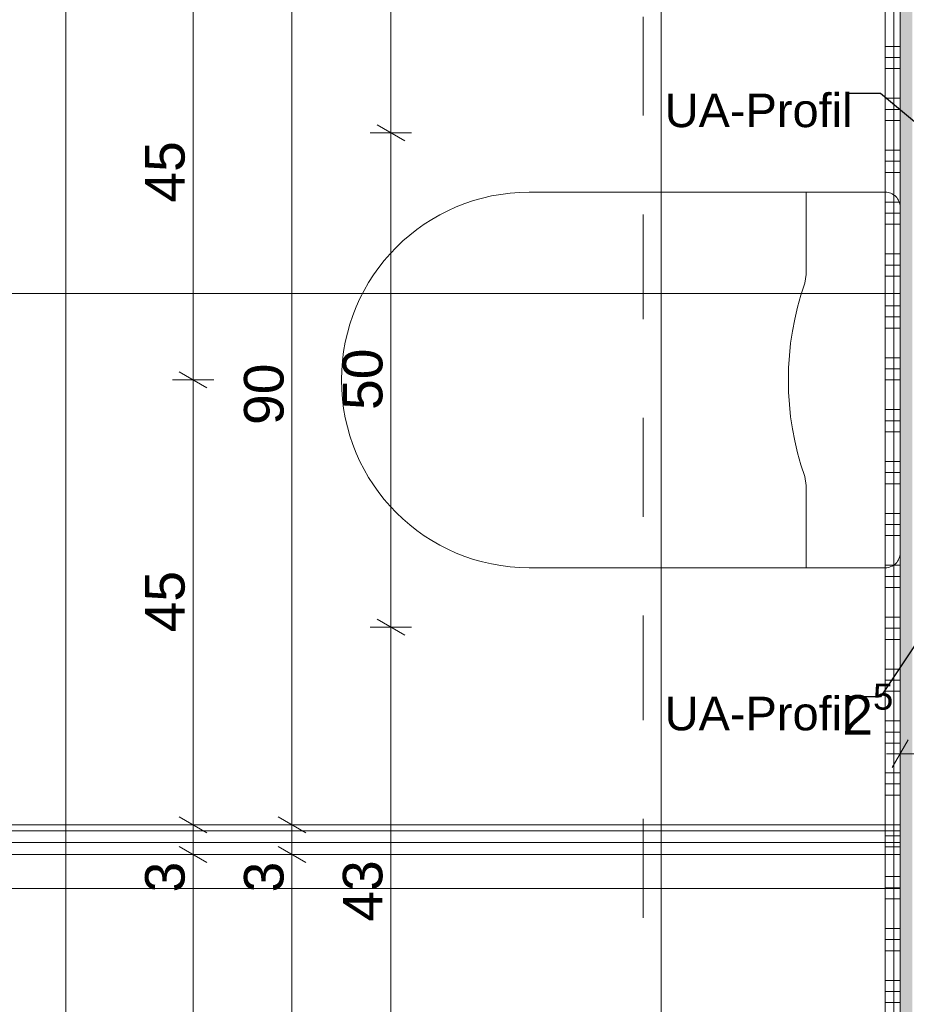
# Model space of a CAD drawing. Header units: metres. Extents: x -3.5 to 65.3, y -10.9 to 16.7.
# Tile 94 of 145: x 43.1 to 44, y 1.7 to 2.7. Entities that reach past the tile are written whole.
import ezdxf

# ---------------------------------------------------------------- set-up
doc = ezdxf.new("R2010")
doc.units = ezdxf.units.M
doc.header["$MEASUREMENT"] = 0
doc.linetypes.add('Strichlinie doppelt', pattern=[0.218722, 0.105833, -0.042333, 0.028222, -0.042333])
for name, color, linetype in [('102 - Bemaßung_ Beschriftung.Detail_ Ausschnitt', 7, 'Continuous'), ('451 - Universal.Achsen Raster', 7, 'Continuous'), ('654 - Abdeckung.Wand Belag', 7, 'Continuous'), ('Neubau_102 - Bemaßung_ Beschriftung.Detail_ Ausschnitt', 7, 'Continuous'), ('Neubau_606 - Struktur.Wand Innen Ausbau', 7, 'Continuous'), ('Neubau_650 - Abdeckung.Fußboden Aufbau', 7, 'Continuous'), ('Neubau_702 - Einrichtung.Möbel Sanitär', 7, 'Continuous')]:
    doc.layers.add(name, color=color, linetype=linetype)
doc.styles.add('ERSTELLTER_STIL_1', font='txt')
doc.dimstyles.new('ERSTELLTER_STIL__1', dxfattribs={"dimtxt": 0.04, "dimasz": 0.02128, "dimexe": 0.18, "dimexo": 0.0625, "dimgap": 0, "dimtad": 1, "dimzin": 0, "dimdsep": 46, "dimtxsty": 'ERSTELLTER_STIL_1', "dimblk": 'ARROWHEAD_2', "dimblk1": 'ARROWHEAD_2', "dimblk2": 'ARROWHEAD_2', "dimcen": 0.09, "dimse1": 1, "dimse2": 1, "dimclrd": 7, "dimclre": 7, "dimclrt": 7, "dimazin": 0, "dimtfac": 1, "dimtdec": 4, "dimtmove": 0, "dimatfit": 3, "dimfxl": 1, "dimtolj": 1, "dimtzin": 0, "dimarcsym": 0})
doc.dimstyles.new('ERSTELLTER_STIL__2', dxfattribs={"dimtxt": 0.04, "dimasz": 0.02128, "dimexe": 0.18, "dimexo": 0.0625, "dimgap": 0, "dimtad": 1, "dimzin": 0, "dimdsep": 46, "dimtxsty": 'ERSTELLTER_STIL_1', "dimblk": 'ARROWHEAD_2', "dimblk1": 'ARROWHEAD_2', "dimblk2": 'ARROWHEAD_2', "dimcen": 0.09, "dimse1": 1, "dimse2": 1, "dimclrd": 7, "dimclre": 7, "dimclrt": 7, "dimazin": 0, "dimtfac": 1, "dimtdec": 4, "dimtmove": 2, "dimatfit": 3, "dimfxl": 1, "dimtolj": 1, "dimtzin": 0, "dimarcsym": 0})
doc.dimstyles.new('ERSTELLTER_STIL__3', dxfattribs={"dimtxt": 0.04, "dimasz": 0.02128, "dimexe": 0.18, "dimexo": 0.0625, "dimgap": 0, "dimtad": 1, "dimtih": 1, "dimtoh": 1, "dimzin": 0, "dimdsep": 46, "dimtxsty": 'ERSTELLTER_STIL_1', "dimblk": 'ARROWHEAD_2', "dimblk1": 'ARROWHEAD_2', "dimblk2": 'ARROWHEAD_2', "dimcen": 0.09, "dimse1": 1, "dimse2": 1, "dimclrd": 7, "dimclre": 7, "dimclrt": 7, "dimazin": 0, "dimtfac": 1, "dimtdec": 4, "dimtmove": 0, "dimatfit": 3, "dimfxl": 1, "dimtolj": 1, "dimtzin": 0, "dimarcsym": 0})
doc.dimstyles.new('ERSTELLTER_STIL__5', dxfattribs={"dimtxt": 0.18, "dimasz": 0.010944, "dimexe": 0.18, "dimexo": 0.0625, "dimgap": 0, "dimtad": 0, "dimtih": 1, "dimtoh": 1, "dimdec": 4, "dimzin": 0, "dimdsep": 46, "dimcen": 0.09, "dimadec": 0, "dimazin": 0, "dimtfac": 1, "dimtdec": 4, "dimtmove": 0, "dimatfit": 3, "dimldrblk": 'ARROWHEAD_11', "dimfxl": 1, "dimtolj": 1, "dimtzin": 0, "dimarcsym": 0})

# ---------------------------------------------------------------- blocks, each defined once
blk = doc.blocks.new('*X170')
at = {"layer": '654 - Abdeckung.Wand Belag', "color": 7, "linetype": 'Continuous', "lineweight": 5}
for p, q in [((43.98375, 2.73), (43.98375, 2.6775)), ((43.97499, 2.6775), (43.98999, 2.6775)), ((43.98375, 2.6775), (43.98375, 2.625)), ((43.97499, 2.66625), (43.98999, 2.66625)), ((43.97499, 2.655), (43.98999, 2.655)), ((43.97499, 2.625), (43.98999, 2.625)), ((43.98375, 2.625), (43.98375, 2.5725)), ((43.97499, 2.61375), (43.98999, 2.61375)), ((43.97499, 2.6025), (43.98999, 2.6025)), ((43.97499, 2.5725), (43.98999, 2.5725)), ((43.98375, 2.5725), (43.98375, 2.52)), ((43.97499, 2.56125), (43.98999, 2.56125)), ((43.97499, 2.55), (43.98999, 2.55)), ((43.97499, 2.52), (43.98999, 2.52)), ((43.98375, 2.52), (43.98375, 2.4675)), ((43.97499, 2.50875), (43.98999, 2.50875)), ((43.97499, 2.4975), (43.98999, 2.4975)), ((43.97499, 2.4675), (43.98999, 2.4675)), ((43.98375, 2.4675), (43.98375, 2.415)), ((43.97499, 2.45625), (43.98999, 2.45625)), ((43.97499, 2.445), (43.98999, 2.445)), ((43.97499, 2.415), (43.98999, 2.415)), ((43.98375, 2.415), (43.98375, 2.3625)), ((43.97499, 2.40375), (43.98999, 2.40375)), ((43.97499, 2.3925), (43.98999, 2.3925)), ((43.97499, 2.3625), (43.98999, 2.3625)), ((43.98375, 2.3625), (43.98375, 2.31)), ((43.97499, 2.35125), (43.98999, 2.35125)), ((43.97499, 2.34), (43.98999, 2.34)), ((43.97499, 2.31), (43.98999, 2.31)), ((43.98375, 2.31), (43.98375, 2.2575)), ((43.97499, 2.29875), (43.98999, 2.29875)), ((43.97499, 2.2875), (43.98999, 2.2875)), ((43.97499, 2.2575), (43.98999, 2.2575)), ((43.98375, 2.2575), (43.98375, 2.205)), ((43.97499, 2.24625), (43.98999, 2.24625)), ((43.97499, 2.235), (43.98999, 2.235)), ((43.97499, 2.205), (43.98999, 2.205)), ((43.98375, 2.205), (43.98375, 2.1525)), ((43.97499, 2.19375), (43.98999, 2.19375)), ((43.97499, 2.1825), (43.98999, 2.1825)), ((43.97499, 2.1525), (43.98999, 2.1525)), ((43.98375, 2.1525), (43.98375, 2.1)), ((43.97499, 2.14125), (43.98999, 2.14125)), ((43.97499, 2.13), (43.98999, 2.13)), ((43.97499, 2.1), (43.98999, 2.1)), ((43.98375, 2.1), (43.98375, 2.0475)), ((43.97499, 2.08875), (43.98999, 2.08875)), ((43.97499, 2.0775), (43.98999, 2.0775)), ((43.97499, 2.0475), (43.98999, 2.0475)), ((43.98375, 2.0475), (43.98375, 1.995)), ((43.97499, 2.03625), (43.98999, 2.03625)), ((43.97499, 2.025), (43.98999, 2.025)), ((43.97499, 1.995), (43.98999, 1.995)), ((43.98375, 1.995), (43.98375, 1.9425)), ((43.97499, 1.98375), (43.98999, 1.98375)), ((43.97499, 1.9725), (43.98999, 1.9725)), ((43.97499, 1.9425), (43.98999, 1.9425)), ((43.98375, 1.9425), (43.98375, 1.89)), ((43.97499, 1.93125), (43.98999, 1.93125)), ((43.97499, 1.92), (43.98999, 1.92)), ((43.97499, 1.89), (43.98999, 1.89)), ((43.98375, 1.89), (43.98375, 1.8375)), ((43.97499, 1.87875), (43.98999, 1.87875)), ((43.97499, 1.8675), (43.98999, 1.8675)), ((43.97499, 1.8375), (43.98999, 1.8375)), ((43.98375, 1.8375), (43.98375, 1.785)), ((43.97499, 1.82625), (43.98999, 1.82625)), ((43.97499, 1.815), (43.98999, 1.815)), ((43.97499, 1.785), (43.98999, 1.785)), ((43.98375, 1.785), (43.98375, 1.7325)), ((43.97499, 1.77375), (43.98999, 1.77375)), ((43.97499, 1.7625), (43.98999, 1.7625)), ((43.97499, 1.7325), (43.98999, 1.7325)), ((43.98375, 1.7325), (43.98375, 1.68)), ((43.97499, 1.72125), (43.98999, 1.72125)), ((43.97499, 1.71), (43.98999, 1.71))]:
    blk.add_line(p, q, dxfattribs=at)
blk = doc.blocks.new('*D193')
at = {"layer": '102 - Bemaßung_ Beschriftung.Detail_ Ausschnitt', "color": 7, "linetype": 'Continuous', "lineweight": 5}
for p, q in [((43.36099, 1.86807), (43.38899, 1.8519)), ((43.37499, 0.95998), (43.37499, 1.85998)), ((43.36099, 0.96807), (43.38899, 0.9519)), ((43.39599, 0.95998), (43.35399, 0.95998)), ((43.37499, 0.92998), (43.37499, 0.95998))]:
    blk.add_line(p, q, dxfattribs=at)
at = {"layer": '102 - Bemaßung_ Beschriftung.Detail_ Ausschnitt', "color": 7, "lineweight": 5, "char_height": 0.04, "attachment_point": 7, "rotation": 90, "style": 'ERSTELLTER_STIL_1'}
for s, insert in [('\\A1;{\\pql;\\fArial|b0|i0|c0|p38;3}', (43.36699, 1.82154)), ('\\A1;{\\pql;\\fArial|b0|i0|c0|p38;90}', (43.36699, 1.36445))]:
    blk.add_mtext(s, dxfattribs=dict(at, insert=insert))
blk = doc.blocks.new('ARROWHEAD_2')
at = {"color": 0, "linetype": 'Continuous', "lineweight": 0}
for p, q in [((-0.378, -0.655), (0.378, 0.655)), ((0, 0), (-1, 0))]:
    blk.add_line(p, q, dxfattribs=at)
blk = doc.blocks.new('*D194')
at = {"layer": '102 - Bemaßung_ Beschriftung.Detail_ Ausschnitt', "color": 7, "linetype": 'Continuous', "lineweight": 5}
for p, q in [((43.36099, 1.89807), (43.38899, 1.8819)), ((43.39599, 1.88998), (43.35399, 1.88998)), ((43.37499, 1.85998), (43.37499, 1.88998)), ((43.36099, 1.86807), (43.38899, 1.8519)), ((43.39599, 1.85998), (43.35399, 1.85998)), ((43.37499, 0.95998), (43.37499, 1.85998))]:
    blk.add_line(p, q, dxfattribs=at)
blk = doc.blocks.new('*D195')
at = {"layer": '102 - Bemaßung_ Beschriftung.Detail_ Ausschnitt', "color": 7, "linetype": 'Continuous', "lineweight": 5}
for p, q in [((43.36099, 2.79807), (43.38899, 2.7819)), ((43.37499, 1.88998), (43.37499, 2.78998)), ((43.36099, 1.89807), (43.38899, 1.8819))]:
    blk.add_line(p, q, dxfattribs=at)
at = {"layer": '102 - Bemaßung_ Beschriftung.Detail_ Ausschnitt', "color": 7, "lineweight": 5, "char_height": 0.04, "attachment_point": 7, "rotation": 90, "style": 'ERSTELLTER_STIL_1'}
for s, insert in [('\\A1;{\\pql;\\fArial|b0|i0|c0|p38;3}', (43.36699, 2.75154)), ('\\A1;{\\pql;\\fArial|b0|i0|c0|p38;90}', (43.36699, 2.29445))]:
    blk.add_mtext(s, dxfattribs=dict(at, insert=insert))
blk = doc.blocks.new('*D196')
at = {"layer": '102 - Bemaßung_ Beschriftung.Detail_ Ausschnitt', "color": 7, "linetype": 'Continuous', "lineweight": 5}
for p, q in [((43.39599, 2.81998), (43.35399, 2.81998)), ((43.36099, 2.82807), (43.38899, 2.8119)), ((43.37499, 2.78998), (43.37499, 2.81998)), ((43.39599, 2.78998), (43.35399, 2.78998)), ((43.36099, 2.79807), (43.38899, 2.7819)), ((43.37499, 1.88998), (43.37499, 2.78998))]:
    blk.add_line(p, q, dxfattribs=at)
blk = doc.blocks.new('*D292')
at = {"layer": '102 - Bemaßung_ Beschriftung.Detail_ Ausschnitt', "color": 7, "linetype": 'Continuous', "lineweight": 5}
for p, q in [((43.46099, 2.09806), (43.48899, 2.08189)), ((43.49599, 2.08998), (43.45399, 2.08998)), ((43.47499, 1.65998), (43.47499, 2.08998)), ((43.46099, 1.66806), (43.48899, 1.65189)), ((43.49599, 1.65998), (43.45399, 1.65998))]:
    blk.add_line(p, q, dxfattribs=at)
at = {"layer": '102 - Bemaßung_ Beschriftung.Detail_ Ausschnitt', "color": 7, "lineweight": 5, "insert": (43.46699, 1.79189), "char_height": 0.04, "attachment_point": 7, "rotation": 90, "style": 'ERSTELLTER_STIL_1'}
blk.add_mtext('\\A1;{\\pql;\\fArial|b0|i0|c0|p38;43}', dxfattribs=at)
blk = doc.blocks.new('*D293')
at = {"layer": '102 - Bemaßung_ Beschriftung.Detail_ Ausschnitt', "color": 7, "linetype": 'Continuous', "lineweight": 5}
for p, q in [((43.46099, 2.59806), (43.48899, 2.58189)), ((43.49599, 2.58998), (43.45399, 2.58998)), ((43.47499, 2.08998), (43.47499, 2.58998)), ((43.46099, 2.09806), (43.48899, 2.08189)), ((43.49599, 2.08998), (43.45399, 2.08998))]:
    blk.add_line(p, q, dxfattribs=at)
at = {"layer": '102 - Bemaßung_ Beschriftung.Detail_ Ausschnitt', "color": 7, "lineweight": 5, "insert": (43.46699, 2.30962), "char_height": 0.04, "attachment_point": 7, "rotation": 90, "style": 'ERSTELLTER_STIL_1'}
blk.add_mtext('\\A1;{\\pql;\\fArial|b0|i0|c0|p38;50}', dxfattribs=at)
blk = doc.blocks.new('*D294')
at = {"layer": '102 - Bemaßung_ Beschriftung.Detail_ Ausschnitt', "color": 7, "linetype": 'Continuous', "lineweight": 5}
for p, q in [((43.49599, 3.01998), (43.45399, 3.01998)), ((43.46099, 3.02806), (43.48899, 3.01189)), ((43.47499, 2.58998), (43.47499, 3.01998)), ((43.46099, 2.59806), (43.48899, 2.58189)), ((43.49599, 2.58998), (43.45399, 2.58998))]:
    blk.add_line(p, q, dxfattribs=at)
at = {"layer": '102 - Bemaßung_ Beschriftung.Detail_ Ausschnitt', "color": 7, "lineweight": 5, "insert": (43.46699, 2.72189), "char_height": 0.04, "attachment_point": 7, "rotation": 90, "style": 'ERSTELLTER_STIL_1'}
blk.add_mtext('\\A1;{\\pql;\\fArial|b0|i0|c0|p38;43}', dxfattribs=at)
blk = doc.blocks.new('*D301')
at = {"layer": '102 - Bemaßung_ Beschriftung.Detail_ Ausschnitt', "color": 7, "linetype": 'Continuous', "lineweight": 5}
for p, q in [((43.26099, 1.86806), (43.28899, 1.85189)), ((43.29599, 1.85998), (43.25399, 1.85998)), ((43.27499, 1.40998), (43.27499, 1.85998)), ((43.26099, 1.41806), (43.28899, 1.40189)), ((43.29599, 1.40998), (43.25399, 1.40998))]:
    blk.add_line(p, q, dxfattribs=at)
at = {"layer": '102 - Bemaßung_ Beschriftung.Detail_ Ausschnitt', "color": 7, "lineweight": 5, "char_height": 0.04, "attachment_point": 7, "rotation": 90, "style": 'ERSTELLTER_STIL_1'}
for s, insert in [('\\A1;{\\pql;\\fArial|b0|i0|c0|p38;3}', (43.26699, 1.82153)), ('\\A1;{\\pql;\\fArial|b0|i0|c0|p38;45}', (43.26699, 1.58944))]:
    blk.add_mtext(s, dxfattribs=dict(at, insert=insert))
blk = doc.blocks.new('*D302')
at = {"layer": '102 - Bemaßung_ Beschriftung.Detail_ Ausschnitt', "color": 7, "linetype": 'Continuous', "lineweight": 5}
for p, q in [((43.26099, 1.89806), (43.28899, 1.88189)), ((43.27499, 1.85998), (43.27499, 1.88998)), ((43.26099, 1.86806), (43.28899, 1.85189))]:
    blk.add_line(p, q, dxfattribs=at)
blk = doc.blocks.new('*D303')
at = {"layer": '102 - Bemaßung_ Beschriftung.Detail_ Ausschnitt', "color": 7, "linetype": 'Continuous', "lineweight": 5}
for p, q in [((43.26099, 2.34806), (43.28899, 2.33189)), ((43.29599, 2.33998), (43.25399, 2.33998)), ((43.27499, 1.88998), (43.27499, 2.33998)), ((43.26099, 1.89806), (43.28899, 1.88189)), ((43.29599, 1.88998), (43.25399, 1.88998)), ((43.27499, 1.85998), (43.27499, 1.88998))]:
    blk.add_line(p, q, dxfattribs=at)
at = {"layer": '102 - Bemaßung_ Beschriftung.Detail_ Ausschnitt', "color": 7, "lineweight": 5, "insert": (43.26699, 2.08462), "char_height": 0.04, "attachment_point": 7, "rotation": 90, "style": 'ERSTELLTER_STIL_1'}
blk.add_mtext('\\A1;{\\pql;\\fArial|b0|i0|c0|p38;45}', dxfattribs=at)
blk = doc.blocks.new('*D304')
at = {"layer": '102 - Bemaßung_ Beschriftung.Detail_ Ausschnitt', "color": 7, "linetype": 'Continuous', "lineweight": 5}
for p, q in [((43.29599, 2.78998), (43.25399, 2.78998)), ((43.26099, 2.79806), (43.28899, 2.78189)), ((43.27499, 2.33998), (43.27499, 2.78998)), ((43.26099, 2.34806), (43.28899, 2.33189)), ((43.29599, 2.33998), (43.25399, 2.33998))]:
    blk.add_line(p, q, dxfattribs=at)
at = {"layer": '102 - Bemaßung_ Beschriftung.Detail_ Ausschnitt', "color": 7, "lineweight": 5, "char_height": 0.04, "attachment_point": 7, "rotation": 90, "style": 'ERSTELLTER_STIL_1'}
for s, insert in [('\\A1;{\\pql;\\fArial|b0|i0|c0|p38;3}', (43.26699, 2.75153)), ('\\A1;{\\pql;\\fArial|b0|i0|c0|p38;45}', (43.26699, 2.51944))]:
    blk.add_mtext(s, dxfattribs=dict(at, insert=insert))
blk = doc.blocks.new('*D338')
at = {"layer": '102 - Bemaßung_ Beschriftung.Detail_ Ausschnitt', "color": 7, "linetype": 'Continuous', "lineweight": 5}
for p, q in [((43.98999, 1.94088), (43.98999, 1.98288)), ((44.01499, 1.94088), (44.01499, 1.98288)), ((43.99807, 1.97588), (43.98191, 1.94788)), ((44.02307, 1.97588), (44.00691, 1.94788)), ((43.9763, 1.96188), (43.98999, 1.96188)), ((43.98999, 1.96188), (44.01499, 1.96188))]:
    blk.add_line(p, q, dxfattribs=at)
at = {"layer": '102 - Bemaßung_ Beschriftung.Detail_ Ausschnitt', "color": 7, "lineweight": 5, "insert": (43.93151, 1.96944), "char_height": 0.04, "attachment_point": 7, "style": 'ERSTELLTER_STIL_1'}
blk.add_mtext('\\A1;{\\pql;\\fArial|b0|i0|c0|p38;2\\fArial|b0|i0|c0|p38;\\A1{\\H.66x;\\S5^  ;}}', dxfattribs=at)
blk = doc.blocks.new('ARROWHEAD_11')
at = {"color": 0, "linetype": 'Continuous', "lineweight": 0}
blk.add_line((0, 0), (-1, 0), dxfattribs=at)
at = {"color": 0, "linetype": 'Continuous', "lineweight": 0, "const_width": 0.25, "flags": 128}
blk.add_lwpolyline([(-0.125, 0, 1), (0.125, 0, 1)], format="xyb", close=True, dxfattribs=at)

msp = doc.modelspace()

# ---------------------------------------------------------------- hatches: boundary and pattern name
at = {"layer": 'Neubau_606 - Struktur.Wand Innen Ausbau', "linetype": 'Continuous', "lineweight": 0, "true_color": 0x000000}
h = msp.add_hatch(dxfattribs=at)
h.set_pattern_fill('Gips_0001', color=18, style=0, pattern_type=2)
h.set_pattern_definition([(45, (0, 0), (-0.0070710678, 0.0070710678), [0, -0.01])])
h.paths.add_polyline_path([(44.00249, 0.94498), (44.00249, 3.72), (43.98999, 3.72), (43.98999, 0.94498)])
at = {"layer": 'Neubau_650 - Abdeckung.Fußboden Aufbau', "linetype": 'Continuous', "lineweight": 13, "true_color": 0xafafaf}
h = msp.add_hatch(dxfattribs=at)
h.set_pattern_fill('Raster_60x60_Fuge_2mm_0001', color=253, style=0, pattern_type=2)
h.set_pattern_definition([(0, (41.34, 4.835), (0, 0.602), []), (90, (41.34, 4.835), (-0.602, 0), [])])
h.paths.add_polyline_path([(40.44002, 3.56), (40.44002, 0.255), (43.56999, 0.255), (43.56999, 0.95998), (43.98999, 0.95998), (43.98999, 3.72), (42.33499, 3.72), (42.33499, 3.81), (42.23499, 3.81), (42.23499, 3.91), (41.34999, 3.91), (41.34999, 3.81), (40.89002, 3.81), (40.89003, 3.56)])
h.paths.add_polyline_path([(43.34499, 0.33, -0.414214), (43.39499, 0.38, -0.414214), (43.44499, 0.33, -0.414214), (43.39499, 0.28, -0.414214)], flags=0)
h.paths.add_polyline_path([(43.44499, 0.33, -0.414214), (43.49499, 0.38, -0.414214), (43.54499, 0.33, -0.414214), (43.49499, 0.28, -0.414214)], flags=0)
at = {"layer": 'Neubau_702 - Einrichtung.Möbel Sanitär', "linetype": 'Continuous', "lineweight": 0, "true_color": 0x000000}
h = msp.add_hatch(dxfattribs=at)
h.set_pattern_fill('Holz__Sperrholz_1_0001', color=18, style=0, pattern_type=2)
h.set_pattern_definition([(0, (0, 0), (0, 0.0120000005), [])])
h.paths.add_polyline_path([(43.98999, 1.88998), (42.48999, 1.88998), (42.48999, 1.85998), (43.98999, 1.85998)])

# ---------------------------------------------------------------- linework, layer by layer
at = {"layer": '451 - Universal.Achsen Raster', "color": 160, "linetype": 'Strichlinie doppelt', "lineweight": 9, "true_color": 0x3232ff}
msp.add_line((43.72999, -10.585), (43.72999, 16.355), dxfattribs=at)
at = {"layer": '654 - Abdeckung.Wand Belag', "color": 7, "linetype": 'Continuous', "lineweight": 5, "flags": 128}
for points in [[(43.97499, 3.705), (43.97499, 0.95998)], [(43.98999, 0.95998), (43.98999, 3.705)]]:
    msp.add_lwpolyline(points, dxfattribs=at)
at = {"layer": 'Neubau_606 - Struktur.Wand Innen Ausbau', "color": 1, "linetype": 'Continuous', "lineweight": 5, "flags": 128}
msp.add_lwpolyline([(43.98999, 3.72), (43.98999, 0.94498)], dxfattribs=at)
at = {"layer": 'Neubau_650 - Abdeckung.Fußboden Aufbau', "color": 1, "linetype": 'Continuous', "lineweight": 13, "flags": 128}
msp.add_lwpolyline([(41.34999, 3.81), (40.89002, 3.81), (40.89003, 3.56), (40.44002, 3.56), (40.44002, 0.255), (43.56999, 0.255), (43.56999, 0.95998), (43.98999, 0.95998), (43.98999, 3.72), (42.33499, 3.72), (42.33499, 3.81), (42.23499, 3.81), (42.23499, 3.91)], dxfattribs=at)
at = {"layer": 'Neubau_702 - Einrichtung.Möbel Sanitär', "color": 1, "linetype": 'Continuous', "lineweight": 9}
for p, q in [((43.89496, 2.52998), (43.89496, 2.44658)), ((43.89496, 2.44658), (43.89349, 2.43779)), ((43.89496, 2.23337), (43.89349, 2.24216)), ((43.89496, 2.14998), (43.89496, 2.23337))]:
    msp.add_line(p, q, dxfattribs=at)
at = {"layer": 'Neubau_702 - Einrichtung.Möbel Sanitär', "color": 1, "linetype": 'Continuous', "lineweight": 9, "flags": 128}
msp.add_lwpolyline([(43.89496, 2.52998), (43.61499, 2.52998, 1), (43.61499, 2.14998), (43.89496, 2.14998), (43.97499, 2.14998, 0.414214), (43.98999, 2.16498), (43.98999, 2.51498, 0.414214), (43.97499, 2.52998)], format="xyb", close=True, dxfattribs=at)
at = {"layer": 'Neubau_702 - Einrichtung.Möbel Sanitär', "color": 1, "linetype": 'Continuous', "lineweight": 18, "flags": 128}
for points in [[(43.98999, 1.88998), (42.48999, 1.88998)], [(43.98999, 1.85998), (43.98999, 1.88998)], [(42.48999, 1.85998), (43.98999, 1.85998)]]:
    msp.add_lwpolyline(points, dxfattribs=at)
at = {"layer": 'Neubau_702 - Einrichtung.Möbel Sanitär', "color": 1, "linetype": 'Continuous', "lineweight": 9}
msp.add_arc((44.17465, 2.33998), 0.29768, 160.81765, 199.18235, dxfattribs=at)

# ---------------------------------------------------------------- block references
at = {"layer": '654 - Abdeckung.Wand Belag', "color": 7, "lineweight": 5}
msp.add_blockref('*X170', (0, 0), dxfattribs=at)

# ---------------------------------------------------------------- texts
at = {"layer": 'Neubau_102 - Bemaßung_ Beschriftung.Detail_ Ausschnitt', "color": 7, "linetype": 'Continuous', "lineweight": 9, "char_height": 0.034, "attachment_point": 2, "style": 'ERSTELLTER_STIL_1'}
for insert in [(43.84689, 2.62978), (43.84689, 2.01952)]:
    msp.add_mtext('\\A1;{\\pqc;\\fArial|b0|i0|c0|p38;UA-Profil}', dxfattribs=dict(at, insert=insert))

# ---------------------------------------------------------------- dimensions: what is measured, and where the dimension line sits
at = {"layer": '102 - Bemaßung_ Beschriftung.Detail_ Ausschnitt', "color": 7, "linetype": 'Continuous', "lineweight": 5}
dim = msp.add_linear_dim(base=(44.014991, 1.961878), p1=(43.98999, 3.719997), p2=(44.014991, 2.589975), dimstyle='ERSTELLTER_STIL__3', dxfattribs=at)
dim.commit()
dim.dimension.update_dxf_attribs({"geometry": '*D338', "text_midpoint": (44.000781, 1.989878), "dimtype": 160})
for base, p1, p2, dimstyle, picture, middle in [((43.47499, 3.01998), (44.19499, 2.58998), (44.19499, 3.01998), 'ERSTELLTER_STIL__2', '*D294', (43.44699, 2.75238)), ((43.37499, 2.81998), (42.48999, 2.78998), (42.48999, 2.81998), 'ERSTELLTER_STIL__1', '*D196', (43.34699, 2.76678)), ((43.37499, 2.78998), (42.48999, 1.88998), (42.48999, 2.78998), 'ERSTELLTER_STIL__1', '*D195', (43.34699, 2.32495)), ((43.27499, 2.78998), (43.42499, 2.33998), (43.98999, 2.78998), 'ERSTELLTER_STIL__1', '*D304', (43.24699, 2.54994)), ((43.47499, 2.58998), (44.19499, 2.08998), (44.19499, 2.58998), 'ERSTELLTER_STIL__1', '*D293', (43.44699, 2.34011)), ((43.27499, 2.33998), (43.98999, 1.88998), (43.42499, 2.33998), 'ERSTELLTER_STIL__1', '*D303', (43.24699, 2.11511)), ((43.47499, 2.08998), (44.19499, 1.65998), (44.19499, 2.08998), 'ERSTELLTER_STIL__2', '*D292', (43.44699, 1.82238)), ((43.37499, 1.88998), (42.48999, 1.85998), (42.48999, 1.88998), 'ERSTELLTER_STIL__1', '*D194', (43.34699, 1.83678)), ((43.27499, 1.88998), (43.98999, 1.85998), (43.98999, 1.88998), 'ERSTELLTER_STIL__1', '*D302', (43.24699, 1.83678)), ((43.37499, 1.85998), (42.48999, 0.95998), (42.48999, 1.85998), 'ERSTELLTER_STIL__1', '*D193', (43.34699, 1.39495)), ((43.27499, 1.85998), (43.42499, 1.40998), (43.98999, 1.85998), 'ERSTELLTER_STIL__1', '*D301', (43.24699, 1.61994))]:
    dim = msp.add_linear_dim(base=base, p1=p1, p2=p2, angle=90, dimstyle=dimstyle, dxfattribs=at)
    dim.commit()
    dim.dimension.update_dxf_attribs({"geometry": picture, "text_midpoint": middle, "dimtype": 160, "text_rotation": 90})

# ---------------------------------------------------------------- leaders
at = {"layer": 'Neubau_102 - Bemaßung_ Beschriftung.Detail_ Ausschnitt', "color": 1, "linetype": 'Continuous', "lineweight": 13, "annotation_type": 0, "has_hookline": 1, "hookline_direction": 1, "text_width": 0.18278}
for points in [[(44.01664, 2.5909), (43.96999, 2.62978), (43.93828, 2.62978)], [(44.0167, 2.08933), (43.96999, 2.01952), (43.93828, 2.01952)]]:
    msp.add_leader(points, dimstyle='ERSTELLTER_STIL__5', dxfattribs=at)

doc.saveas('drawing.dxf')
